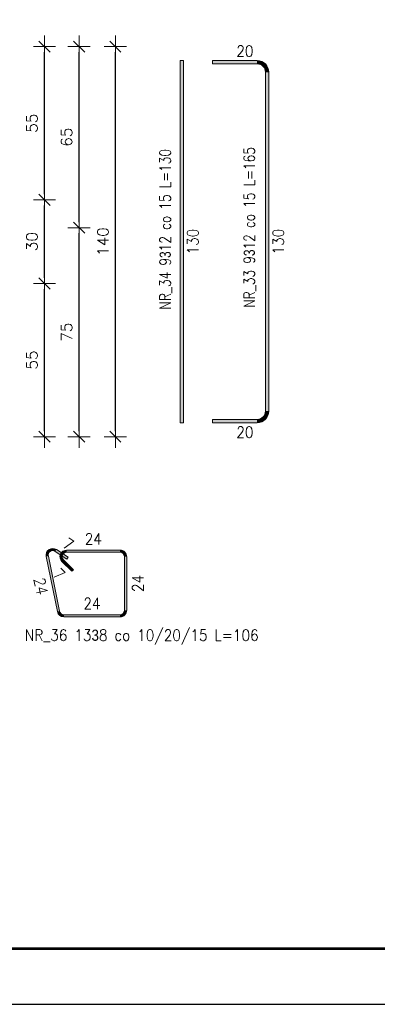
# Model space of a CAD drawing. Extents: x 291018 to 304753, y -113989 to -104075.
# Tile 5 of 12: x 299656 to 300942, y -113989 to -110455. Entities that reach past the tile are written whole.
import ezdxf

# ---------------------------------------------------------------- set-up
doc = ezdxf.new("R2010")
doc.units = 0
doc.header["$LTSCALE"] = 5
doc.header["$MEASUREMENT"] = 0
doc.layers.add('_FORMATKA', color=8, linetype='Continuous', lineweight=15, plot=False)
for name, color, linetype, lineweight in [('_RAMKA', 7, 'Continuous', 35), ('AutoCAD_Structural_Detailing_pręt wyrzucony', 7, 'Continuous', 13), ('PS HATCH', 252, 'Continuous', 9), ('PS_DIM', 4, 'Continuous', 13)]:
    doc.layers.add(name, color=color, linetype=linetype, lineweight=lineweight)
doc.styles.add('marta', font='simplex.shx', dxfattribs={"width": 0.8})
doc.styles.add('r-simplex', font='simplex.shx', dxfattribs={"width": 0.9})
doc.styles.add('styl2M', font='simplex.shx')
doc.dimstyles.new('RBCT DIM 20_M', dxfattribs={"dimtxt": 40, "dimasz": 20, "dimexe": 20, "dimexo": 150, "dimgap": 25, "dimtad": 1, "dimdec": 1, "dimlfac": 0.1, "dimzin": 9, "dimdsep": 46, "dimtxsty": 'styl2M', "dimblk": 'dimznak', "dimcen": 40, "dimse1": 1, "dimse2": 1, "dimclrd": 8, "dimclre": 8, "dimclrt": 4, "dimadec": 0, "dimazin": 0, "dimtfac": 1, "dimtdec": 1, "dimtix": 1, "dimtmove": 2, "dimatfit": 3, "dimldrblk": 'dimznak', "dimfxl": 5, "dimfxlon": 1, "dimarcsym": 0})

# ---------------------------------------------------------------- blocks, each defined once
blk = doc.blocks.new('dimznak')
at = {"color": 0}
for points in [[(0, 2), (0, -2)], [(-2, 0), (2, 0)]]:
    blk.add_lwpolyline(points, dxfattribs=at)
at = {"color": 3}
blk.add_lwpolyline([(1, 1), (-1, -1)], dxfattribs=at)
blk = doc.blocks.new('*D53')
at = {"layer": 'Defpoints', "color": 0, "transparency": 16777216}
for p in [(298805.7694585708, -111401.4686625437), (299745.6102978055, -111401.4686625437), (299355.7694585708, -111951.4686625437)]:
    blk.add_point(p, dxfattribs=at)
at = {"layer": 'PS HATCH', "color": 8, "lineweight": -2, "transparency": 16777216}
blk.add_line((299745.6102978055, -111931.4686625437), (299745.6102978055, -111421.4686625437), dxfattribs=at)
at = {"layer": 'PS HATCH', "color": 8, "lineweight": -2, "transparency": 16777216, "xscale": 20, "yscale": 20, "zscale": 20}
for p, rotation in [((299745.6102978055, -111401.4686625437), 90), ((299745.6102978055, -111951.4686625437), 270)]:
    blk.add_blockref('dimznak', p, dxfattribs=dict(at, rotation=rotation))
at = {"layer": 'PS HATCH', "color": 4, "transparency": 16777216, "insert": (299700.6102978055, -111676.4686625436), "char_height": 40, "attachment_point": 5, "rotation": 90, "style": 'styl2M'}
blk.add_mtext('55', dxfattribs=at)
blk = doc.blocks.new('*D54')
at = {"layer": 'Defpoints', "color": 0, "transparency": 16777216}
for p in [(298805.7694585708, -111101.4686625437), (299745.6102978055, -111101.4686625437), (298805.7694585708, -111401.4686625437)]:
    blk.add_point(p, dxfattribs=at)
at = {"layer": 'PS HATCH', "color": 8, "lineweight": -2, "transparency": 16777216}
blk.add_line((299745.6102978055, -111381.4686625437), (299745.6102978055, -111121.4686625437), dxfattribs=at)
at = {"layer": 'PS HATCH', "color": 8, "lineweight": -2, "transparency": 16777216, "xscale": 20, "yscale": 20, "zscale": 20}
for p, rotation in [((299745.6102978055, -111101.4686625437), 90), ((299745.6102978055, -111401.4686625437), 270)]:
    blk.add_blockref('dimznak', p, dxfattribs=dict(at, rotation=rotation))
at = {"layer": 'PS HATCH', "color": 4, "transparency": 16777216, "insert": (299700.6102978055, -111251.4686625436), "char_height": 40, "attachment_point": 5, "rotation": 90, "style": 'styl2M'}
blk.add_mtext('30', dxfattribs=at)
blk = doc.blocks.new('*D55')
at = {"layer": 'Defpoints', "color": 0, "transparency": 16777216}
for p in [(299355.7694585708, -110551.4686625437), (299745.6102978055, -110551.4686625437), (298805.7694585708, -111101.4686625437)]:
    blk.add_point(p, dxfattribs=at)
at = {"layer": 'PS HATCH', "color": 8, "lineweight": -2, "transparency": 16777216}
blk.add_line((299745.6102978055, -111081.4686625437), (299745.6102978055, -110571.4686625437), dxfattribs=at)
at = {"layer": 'PS HATCH', "color": 8, "lineweight": -2, "transparency": 16777216, "xscale": 20, "yscale": 20, "zscale": 20}
for p, rotation in [((299745.6102978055, -110551.4686625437), 90), ((299745.6102978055, -111101.4686625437), 270)]:
    blk.add_blockref('dimznak', p, dxfattribs=dict(at, rotation=rotation))
at = {"layer": 'PS HATCH', "color": 4, "transparency": 16777216, "insert": (299700.6102978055, -110826.4686625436), "char_height": 40, "attachment_point": 5, "rotation": 90, "style": 'styl2M'}
blk.add_mtext('55', dxfattribs=at)
blk = doc.blocks.new('*D56')
at = {"layer": 'Defpoints', "color": 0, "transparency": 16777216}
for p in [(299355.7694585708, -111201.4686625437), (299870.0624620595, -111201.4686625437), (299355.7694585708, -111951.4686625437)]:
    blk.add_point(p, dxfattribs=at)
at = {"layer": 'PS HATCH', "color": 8, "lineweight": -2, "transparency": 16777216}
blk.add_line((299870.0624620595, -111931.4686625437), (299870.0624620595, -111221.4686625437), dxfattribs=at)
at = {"layer": 'PS HATCH', "color": 8, "lineweight": -2, "transparency": 16777216, "xscale": 20, "yscale": 20, "zscale": 20}
for p, rotation in [((299870.0624620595, -111201.4686625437), 90), ((299870.0624620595, -111951.4686625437), 270)]:
    blk.add_blockref('dimznak', p, dxfattribs=dict(at, rotation=rotation))
at = {"layer": 'PS HATCH', "color": 4, "transparency": 16777216, "insert": (299825.0624620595, -111576.4686625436), "char_height": 40, "attachment_point": 5, "rotation": 90, "style": 'styl2M'}
blk.add_mtext('75', dxfattribs=at)
blk = doc.blocks.new('*D57')
at = {"layer": 'Defpoints', "color": 0, "transparency": 16777216}
for p in [(299355.7694585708, -110551.4686625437), (299870.0624620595, -110551.4686625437), (299355.7694585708, -111201.4686625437)]:
    blk.add_point(p, dxfattribs=at)
at = {"layer": 'PS HATCH', "color": 8, "lineweight": -2, "transparency": 16777216}
blk.add_line((299870.0624620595, -111181.4686625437), (299870.0624620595, -110571.4686625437), dxfattribs=at)
at = {"layer": 'PS HATCH', "color": 8, "lineweight": -2, "transparency": 16777216, "xscale": 20, "yscale": 20, "zscale": 20}
for p, rotation in [((299870.0624620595, -110551.4686625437), 90), ((299870.0624620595, -111201.4686625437), 270)]:
    blk.add_blockref('dimznak', p, dxfattribs=dict(at, rotation=rotation))
at = {"layer": 'PS HATCH', "color": 4, "transparency": 16777216, "insert": (299825.0624620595, -110876.4686625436), "char_height": 40, "attachment_point": 5, "rotation": 90, "style": 'styl2M'}
blk.add_mtext('65', dxfattribs=at)
blk = doc.blocks.new('*D58')
at = {"layer": 'Defpoints', "color": 0, "transparency": 16777216}
for p in [(299355.7694585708, -110551.4686625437), (300000.5855519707, -110551.4686625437), (299355.7694585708, -111951.4686625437)]:
    blk.add_point(p, dxfattribs=at)
at = {"layer": 'PS HATCH', "color": 8, "lineweight": -2, "transparency": 16777216}
blk.add_line((300000.5855519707, -111931.4686625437), (300000.5855519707, -110571.4686625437), dxfattribs=at)
at = {"layer": 'PS HATCH', "color": 8, "lineweight": -2, "transparency": 16777216, "xscale": 20, "yscale": 20, "zscale": 20}
for p, rotation in [((300000.5855519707, -110551.4686625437), 90), ((300000.5855519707, -111951.4686625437), 270)]:
    blk.add_blockref('dimznak', p, dxfattribs=dict(at, rotation=rotation))
at = {"layer": 'PS HATCH', "color": 4, "transparency": 16777216, "insert": (299955.5855519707, -111251.4686625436), "char_height": 40, "attachment_point": 5, "rotation": 90, "style": 'styl2M'}
blk.add_mtext('140', dxfattribs=at)
blk = doc.blocks.new('*U19')
at = {"layer": '_FORMATKA', "lineweight": -3}
blk.add_lwpolyline([(-650, 0), (0, 0), (0, 420.0000000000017), (-650, 420.0000000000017)], close=True, dxfattribs=at)
at = {"layer": '_RAMKA', "lineweight": -3, "const_width": 0.5}
blk.add_lwpolyline([(-620, 9.999999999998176), (-10, 10), (-10, 410.0000000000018), (-620, 410.0000000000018)], close=True, dxfattribs=at)

msp = doc.modelspace()

# ---------------------------------------------------------------- hatches: boundary and pattern name
at = {"layer": 'AutoCAD_Structural_Detailing_pręt wyrzucony'}
for points in [[(300232.6839889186, -110601.4686625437), (300244.6839889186, -110601.4686625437), (300244.6839889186, -111901.4686625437), (300232.6839889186, -111901.4686625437)], [(300349.7382163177, -110613.4686625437), (300349.7382163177, -110601.4686625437), (300509.7382163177, -110601.4686625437), (300509.7382163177, -110613.4686625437)], [(300539.7382163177, -110643.4686625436), (300551.7382163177, -110643.4686625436), (300551.7382163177, -111859.4686625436), (300539.7382163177, -111859.4686625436)], [(300509.7382163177, -111889.4686625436), (300509.7382163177, -111901.4686625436), (300349.7382163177, -111901.4686625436), (300349.7382163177, -111889.4686625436)], [(299799.7554621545, -112577.5997076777), (299791.9149295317, -112579.1890623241), (299751.8139136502, -112381.3645403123), (299759.6544462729, -112379.7751856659)], [(299784.1760121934, -112363.2606019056), (299788.5962625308, -112356.5926646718), (299830.270870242, -112384.2192292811), (299825.8506199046, -112390.8871665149)], [(299825.2845716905, -112366.4209983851), (299825.2845716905, -112358.420998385), (300017.2845716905, -112358.420998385), (300017.2845716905, -112366.420998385)], [(299849.3262022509, -112429.0900459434), (299843.6693480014, -112434.7469001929), (299808.314008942, -112399.3915611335), (299813.9708631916, -112393.734706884)], [(300033.2845716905, -112382.420998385), (300041.2845716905, -112382.420998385), (300041.2845716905, -112574.420998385), (300033.2845716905, -112574.420998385)], [(300017.2845716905, -112590.420998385), (300017.2845716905, -112598.420998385), (299815.4365273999, -112598.420998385), (299815.4365273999, -112590.420998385)]]:
    msp.add_hatch(color=6, dxfattribs=at).paths.add_polyline_path(points, flags=0)
h = msp.add_hatch(color=6, dxfattribs=at)
edge = h.paths.add_edge_path(flags=0)
edge.add_line((300551.7382163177, -110643.4686625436), (300539.7382163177, -110643.4686625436))
edge.add_arc((300509.7382163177, -110643.4686625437), 30, -2.779211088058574e-11, 89.99999999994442)
edge.add_line((300509.7382163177, -110613.4686625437), (300509.7382163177, -110601.4686625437))
edge.add_arc((300509.7382163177, -110643.4686625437), 42, 359.99999999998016, 449.9999999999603, ccw=False)
h = msp.add_hatch(color=6, dxfattribs=at)
edge = h.paths.add_edge_path(flags=0)
edge.add_line((300509.7382163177, -111901.4686625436), (300509.7382163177, -111889.4686625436))
edge.add_arc((300509.7382163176, -111859.4686625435), 30.00000000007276, -89.99999999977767, -2.501315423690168e-10)
edge.add_line((300539.7382163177, -111859.4686625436), (300551.7382163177, -111859.4686625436))
edge.add_arc((300509.7382163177, -111859.4686625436), 41.99999999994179, 270, 360, ccw=False)
h = msp.add_hatch(color=6, dxfattribs=at)
edge = h.paths.add_edge_path(flags=0)
edge.add_line((299788.5962625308, -112356.5926646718), (299784.1760121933, -112363.2606019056))
edge.add_arc((299775.3355115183, -112376.5964763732), 16.00000000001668, 56.45915590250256, 191.4591559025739)
edge.add_line((299759.6544462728, -112379.7751856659), (299751.8139136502, -112381.3645403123))
edge.add_arc((299775.3355115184, -112376.5964763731), 23.99999999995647, 416.4591559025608, 551.4591559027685, ccw=False)
h = msp.add_hatch(color=6, dxfattribs=at)
edge = h.paths.add_edge_path(flags=0)
edge.add_line((299825.2845716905, -112358.420998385), (299825.2845716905, -112366.4209983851))
edge.add_arc((299825.2845716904, -112382.420998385), 15.99999999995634, 89.99999999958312, 225.000000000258)
edge.add_line((299813.9708631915, -112393.734706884), (299808.314008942, -112399.3915611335))
edge.add_arc((299825.2845716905, -112382.4209983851), 24.00000000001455, 450, 584.9999999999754, ccw=False)
h = msp.add_hatch(color=6, dxfattribs=at)
edge = h.paths.add_edge_path(flags=0)
edge.add_line((300041.2845716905, -112382.420998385), (300033.2845716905, -112382.420998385))
edge.add_arc((300017.2845716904, -112382.4209983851), 16.00000000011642, 3.126612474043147e-10, 89.99999999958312)
edge.add_line((300017.2845716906, -112366.420998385), (300017.2845716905, -112358.420998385))
edge.add_arc((300017.2845716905, -112382.420998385), 24, 359.99999999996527, 450, ccw=False)
h = msp.add_hatch(color=6, dxfattribs=at)
edge = h.paths.add_edge_path(flags=0)
edge.add_line((299791.9149295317, -112579.1890623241), (299799.7554621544, -112577.5997076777))
edge.add_arc((299815.4365273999, -112574.4209983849), 16.00000000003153, -168.5408440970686, -89.99999999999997)
edge.add_line((299815.4365273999, -112590.4209983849), (299815.4365273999, -112598.420998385))
edge.add_arc((299815.4365273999, -112574.4209983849), 24.00000000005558, 191.4591559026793, 269.9999999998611, ccw=False)
h = msp.add_hatch(color=6, dxfattribs=at)
edge = h.paths.add_edge_path(flags=0)
edge.add_line((300017.2845716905, -112598.420998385), (300017.2845716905, -112590.420998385))
edge.add_arc((300017.2845716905, -112574.4209983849), 16.00000000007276, -89.99999999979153, -3.126358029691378e-10)
edge.add_line((300033.2845716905, -112574.420998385), (300041.2845716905, -112574.420998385))
edge.add_arc((300017.2845716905, -112574.420998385), 23.99999999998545, 270, 360.0000000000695, ccw=False)

# ---------------------------------------------------------------- linework, layer by layer
at = {"layer": 'AutoCAD_Structural_Detailing_pręt wyrzucony', "color": 6}
for p, q in [((300232.6839889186, -110601.4686625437), (300232.6839889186, -111901.4686625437)), ((300244.6839889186, -110601.4686625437), (300232.6839889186, -110601.4686625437)), ((300244.6839889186, -110601.4686625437), (300244.6839889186, -111901.4686625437)), ((300349.7382163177, -110601.4686625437), (300509.7382163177, -110601.4686625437)), ((300349.7382163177, -110601.4686625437), (300349.7382163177, -110613.4686625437)), ((300349.7382163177, -110613.4686625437), (300509.7382163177, -110613.4686625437)), ((300539.7382163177, -110643.4686625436), (300539.7382163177, -111859.4686625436)), ((300551.7382163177, -110643.4686625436), (300551.7382163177, -111859.4686625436)), ((300244.6839889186, -111901.4686625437), (300232.6839889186, -111901.4686625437)), ((300509.7382163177, -111889.4686625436), (300349.7382163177, -111889.4686625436)), ((300349.7382163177, -111901.4686625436), (300349.7382163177, -111889.4686625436)), ((300509.7382163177, -111901.4686625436), (300349.7382163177, -111901.4686625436)), ((299799.7554621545, -112577.5997076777), (299759.6544462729, -112379.7751856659)), ((299784.1760121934, -112363.2606019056), (299825.8506199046, -112390.8871665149)), ((299788.5962625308, -112356.5926646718), (299830.270870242, -112384.2192292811)), ((299825.2845716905, -112358.420998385), (300017.2845716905, -112358.420998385)), ((299825.2845716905, -112366.4209983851), (300017.2845716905, -112366.420998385)), ((299791.9149295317, -112579.1890623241), (299751.8139136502, -112381.3645403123)), ((299843.6693480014, -112434.7469001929), (299808.314008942, -112399.3915611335)), ((299849.3262022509, -112429.0900459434), (299813.9708631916, -112393.734706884)), ((299830.270870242, -112384.2192292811), (299825.8506199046, -112390.8871665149)), ((300033.2845716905, -112382.420998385), (300033.2845716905, -112574.420998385)), ((300041.2845716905, -112382.420998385), (300041.2845716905, -112574.420998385)), ((299843.6693480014, -112434.7469001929), (299849.3262022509, -112429.0900459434)), ((300017.2845716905, -112590.420998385), (299815.4365273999, -112590.420998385)), ((300017.2845716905, -112598.420998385), (299815.4365273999, -112598.420998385))]:
    msp.add_line(p, q, dxfattribs=at)
for centre, radius, start, end in [((300509.7382163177, -110643.4686625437), 42, 359.9999999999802, 89.99999999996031), ((300509.7382163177, -110643.4686625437), 30, 359.9999999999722, 89.99999999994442), ((300509.7382163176, -111859.4686625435), 30.00000000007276, 270.0000000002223, 359.9999999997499), ((300509.7382163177, -111859.4686625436), 41.99999999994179, 270, 2.544443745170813e-14), ((299775.3355115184, -112376.5964763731), 23.99999999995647, 56.45915590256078, 191.4591559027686), ((299775.3355115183, -112376.5964763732), 16.00000000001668, 56.45915590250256, 191.4591559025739), ((299825.2845716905, -112382.4209983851), 24.00000000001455, 90, 224.9999999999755), ((299825.2845716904, -112382.420998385), 15.99999999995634, 89.99999999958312, 225.0000000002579), ((300017.2845716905, -112382.420998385), 24, 359.9999999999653, 90), ((300017.2845716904, -112382.4209983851), 16.00000000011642, 3.126612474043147e-10, 89.99999999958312), ((299815.4365273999, -112574.4209983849), 24.00000000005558, 191.4591559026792, 269.999999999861), ((299815.4365273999, -112574.4209983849), 16.00000000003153, 191.4591559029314, 270), ((300017.2845716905, -112574.4209983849), 16.00000000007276, 270.0000000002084, 359.9999999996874), ((300017.2845716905, -112574.420998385), 23.99999999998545, 270, 6.951420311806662e-11)]:
    msp.add_arc(centre, radius, start, end, dxfattribs=at)

# ---------------------------------------------------------------- block references
at = {"layer": 'PS_DIM', "xscale": 20, "yscale": 20, "zscale": 20}
msp.add_blockref('*U19', (304138.3590899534, -113988.8242047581), dxfattribs=at)

# ---------------------------------------------------------------- texts
at = {"layer": 'AutoCAD_Structural_Detailing_pręt wyrzucony', "color": 4, "char_height": 40, "attachment_point": 5, "style": 'r-simplex'}
for insert in [(300465.7382163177, -110567.4686625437), (300465.7382163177, -111935.4686625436)]:
    msp.add_mtext('20', dxfattribs=dict(at, insert=insert))
at = {"layer": 'AutoCAD_Structural_Detailing_pręt wyrzucony', "color": 3, "char_height": 40, "attachment_point": 5}
for s, insert, rotation, style in [('NR_34 9\\Fdiam;3\\Fsimplex.shx;12 co 15 L=130 ', (300181.3235808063, -111207.0183539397), 90, 'marta'), ('NR_33 9\\Fdiam;3\\Fsimplex.shx;12 co 15 L=165 ', (300483.5039016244, -111200.3240059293), 90, 'marta'), ('7', (299831.534818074, -112337.0662608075), 326.45915590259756, 'r-simplex'), ('7', (299797.7074072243, -112445.3535019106), 314.9999999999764, 'r-simplex'), ('24', (300081.2845716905, -112478.420998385), 90, 'r-simplex'), ('24', (299732.6617584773, -112488.22357455), 281.4591559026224, 'r-simplex')]:
    msp.add_mtext(s, dxfattribs=dict(at, insert=insert, rotation=rotation, style=style))
at = {"layer": 'AutoCAD_Structural_Detailing_pręt wyrzucony', "color": 4, "char_height": 40, "attachment_point": 5, "style": 'r-simplex'}
for insert, rotation in [((300278.6839889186, -111251.4686625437), 90), ((300585.7382163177, -111251.4686625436), 89.9999999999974)]:
    msp.add_mtext('130', dxfattribs=dict(at, insert=insert, rotation=rotation))
at = {"layer": 'AutoCAD_Structural_Detailing_pręt wyrzucony', "color": 3, "char_height": 40, "attachment_point": 5, "style": 'r-simplex'}
for s, insert in [('24', (299921.2845716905, -112318.420998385)), ('24', (299916.3605495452, -112550.420998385)), ('NR_36 13\\Fdiam;3\\Fsimplex.shx;8 co 10/20/15 L=106', (300095.2730492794, -112670.7722680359))]:
    msp.add_mtext(s, dxfattribs=dict(at, insert=insert))

# ---------------------------------------------------------------- dimensions: what is measured, and where the dimension line sits
at = {"layer": 'PS HATCH'}
for base, p1, p2, picture, middle in [((299745.6102978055, -110551.4686625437), (298805.7694585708, -111101.4686625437), (299355.7694585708, -110551.4686625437), '*D55', (299700.6102978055, -110826.4686625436)), ((299870.0624620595, -110551.4686625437), (299355.7694585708, -111201.4686625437), (299355.7694585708, -110551.4686625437), '*D57', (299825.0624620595, -110876.4686625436)), ((300000.5855519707, -110551.4686625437), (299355.7694585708, -111951.4686625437), (299355.7694585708, -110551.4686625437), '*D58', (299955.5855519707, -111251.4686625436)), ((299745.6102978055, -111101.4686625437), (298805.7694585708, -111401.4686625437), (298805.7694585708, -111101.4686625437), '*D54', (299700.6102978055, -111251.4686625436)), ((299870.0624620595, -111201.4686625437), (299355.7694585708, -111951.4686625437), (299355.7694585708, -111201.4686625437), '*D56', (299825.0624620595, -111576.4686625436)), ((299745.6102978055, -111401.4686625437), (299355.7694585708, -111951.4686625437), (298805.7694585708, -111401.4686625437), '*D53', (299700.6102978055, -111676.4686625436))]:
    dim = msp.add_linear_dim(base=base, p1=p1, p2=p2, angle=90, dimstyle='RBCT DIM 20_M', dxfattribs=at)
    dim.commit()
    dim.dimension.update_dxf_attribs({"geometry": picture, "text_midpoint": middle})

doc.saveas('drawing.dxf')
